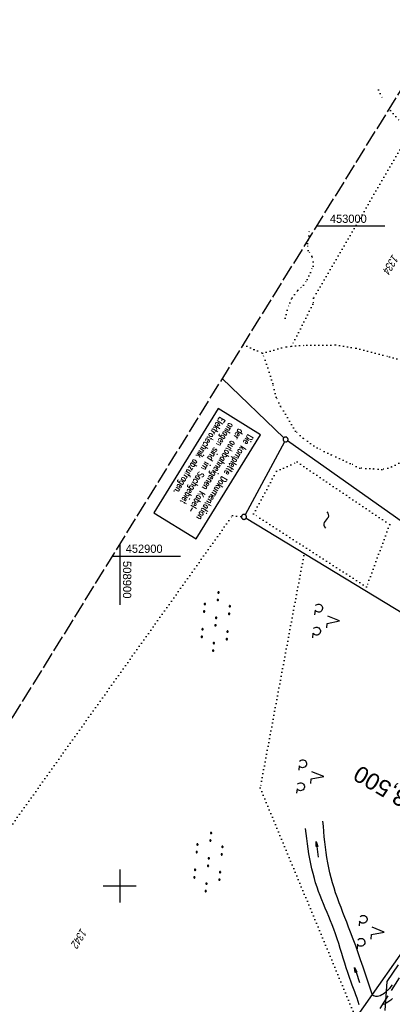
# Model space of a CAD drawing. Extents: x 508608 to 509338, y 452280 to 453218.
# Tile 22 of 31: x 508870 to 508982, y 452764 to 453063. Entities that reach past the tile are written whole.
import ezdxf
from ezdxf.enums import TextEntityAlignment as Align

# ---------------------------------------------------------------- set-up
doc = ezdxf.new("R2010")
doc.units = 0
doc.header["$LTSCALE"] = 10
doc.header["$MEASUREMENT"] = 0
for name, pattern in [('ACAD_ISO16W100', [73, 15, -6.5, 15, -6.5, 15, -7, 1, -7]), ('AUSGEZOGEN', [0]), ('LT00', [0]), ('LT14', [0.6, 0.5, -0.1]), ('LT17', [0.15, 0.1, -0.05]), ('PUNKTX2_STR', [0.6, 0.1, -0.5])]:
    doc.linetypes.add(name, pattern=pattern)
doc.layers.get('0').update_dxf_attribs({"linetype": 'LT00'})
for name, color, linetype in [('--EK_ST-93-1', 30, 'LT17'), ('--EL_DFK_AB_L', 21, 'LT00'), ('--WASSER_GRENZE', 180, 'PUNKTX2_STR'), ('--WASSER_NUTZUNG', 180, 'Continuous'), ('BAB-KABEL', 220, 'ACAD_ISO16W100'), ('BAB-KABEL_TEXT_KASTEN', 224, 'Continuous'), ('DFK_AB_L', 21, 'LT00'), ('DFK_FLUR_NR', 250, 'LT00'), ('DFK_GZPKT', 250, 'LT00'), ('DFK_KATASTER', 250, 'LT00'), ('DFK_NUTZUNG', 250, 'LT00'), ('DFK_NUTZUNGSGRENZE', 70, 'PUNKTX2_STR'), ('PFEIL', 140, 'AUSGEZOGEN'), ('V119_GRABEN', 250, 'LT00'), ('V119_RASTER', 250, 'LT00'), ('V119_ZAUN', 40, 'LT00')]:
    doc.layers.add(name, color=color, linetype=linetype)
doc.layers.add('-BLATT_119-RAND', color=7, linetype='LT14', plot=False)
doc.styles.add('Beschrift', font='ARIAL.TTF')
doc.styles.add('ROMANS', font='romans.shx', dxfattribs={"width": 0.8})
doc.styles.get("Standard").update_dxf_attribs({"font": 'ARIAL.TTF'})

# ---------------------------------------------------------------- blocks, each defined once
blk = doc.blocks.new('SYMB7010')
at = {"color": 0, "linetype": 'ByBlock'}
for points in [[(-0.031408, 0.499213), (-0.093728, 0.49134), (-0.15457, 0.475719), (-0.212975, 0.452595), (-0.268021, 0.422333), (-0.31884, 0.385411), (-0.36463, 0.342411), (-0.40467, 0.29401), (-0.438329, 0.240973), (-0.465074, 0.184136), (-0.484486, 0.124395), (-0.496256, 0.062692), (-0.5002, 0)], [(-0.5002, 0), (-0.496256, -0.062692), (-0.484486, -0.124395), (-0.465075, -0.184136), (-0.438329, -0.240973), (-0.404671, -0.29401), (-0.36463, -0.342411), (-0.31884, -0.385411), (-0.268021, -0.422333), (-0.212975, -0.452595), (-0.154571, -0.475719), (-0.093728, -0.49134), (-0.031408, -0.499213), (0.031408, -0.499213)], [(0.5002, 0), (0.496256, 0.062692), (0.484485, 0.124395), (0.465074, 0.184136), (0.438329, 0.240973), (0.40467, 0.29401), (0.36463, 0.342411), (0.31884, 0.385411), (0.268021, 0.422333), (0.212975, 0.452595), (0.15457, 0.475719), (0.093728, 0.49134), (0.031408, 0.499213), (-0.031408, 0.499213)], [(0.031408, -0.499213), (0.093728, -0.491341), (0.15457, -0.475719), (0.212975, -0.452595), (0.268021, -0.422333), (0.31884, -0.385411), (0.36463, -0.342411), (0.404671, -0.294011), (0.438329, -0.240974), (0.465075, -0.184136), (0.484486, -0.124395), (0.496256, -0.062692), (0.500201, 0)]]:
    blk.add_lwpolyline(points, dxfattribs=at)
blk = doc.blocks.new('SYMB7201')
at = {"color": 0, "linetype": 'ByBlock'}
for p, q in [((0, 0.385), (-0.11, 0.015)), ((-0.255, -0.385), (-0.115, -0.385)), ((0.445, -0.385), (0.585, -0.385))]:
    blk.add_line(p, q, dxfattribs=at)
for points in [[(0.25, 0.015), (0.11, 0.015), (0, 0.385)], [(-0.393816, -0.383308), (-0.416239, -0.362945), (-0.432849, -0.337617), (-0.442589, -0.308936), (-0.444836, -0.27873), (-0.439449, -0.248923), (-0.426769, -0.221415), (-0.407606, -0.197958), (-0.38318, -0.180047), (-0.355047, -0.168823), (-0.325, -0.165), (-0.294953, -0.168823), (-0.26682, -0.180047), (-0.242394, -0.197959), (-0.223231, -0.221415), (-0.210551, -0.248923), (-0.205164, -0.27873), (-0.207411, -0.308936), (-0.21715, -0.337617), (-0.233761, -0.362945), (-0.256184, -0.383308)], [(0.306185, -0.383308), (0.283761, -0.362945), (0.267151, -0.337617), (0.257411, -0.308936), (0.255164, -0.27873), (0.260552, -0.248923), (0.273231, -0.221415), (0.292394, -0.197958), (0.31682, -0.180047), (0.344953, -0.168823), (0.375, -0.165), (0.405047, -0.168823), (0.43318, -0.180047), (0.457606, -0.197959), (0.476769, -0.221415), (0.489449, -0.248923), (0.494836, -0.27873), (0.492589, -0.308936), (0.48285, -0.337617), (0.466239, -0.362945), (0.443816, -0.383308)]]:
    blk.add_lwpolyline(points, dxfattribs=at)
blk = doc.blocks.new('SYMB7110')
at = {"color": 0, "linetype": 'ByBlock'}
for p, q in [((-0.515, 0.392919), (-0.515, 0.367081)), ((-0.51, 0.362895), (-0.51, 0.397105)), ((-0.505, 0.399164), (-0.505, 0.360836)), ((-0.5, 0.360204), (-0.5, 0.399796)), ((-0.495, 0.399164), (-0.495, 0.360836)), ((-0.49, 0.362895), (-0.49, 0.397105)), ((-0.485, 0.392919), (-0.485, 0.367081)), ((-0.48, 0.379874), (-0.48, 0.380145)), ((-0.285, 0.392919), (-0.285, 0.367081)), ((-0.28, 0.362895), (-0.28, 0.397105)), ((-0.275, 0.399164), (-0.275, 0.360836)), ((-0.27, 0.360204), (-0.27, 0.399796)), ((-0.265, 0.399164), (-0.265, 0.360836)), ((-0.26, 0.362895), (-0.26, 0.397105)), ((-0.255, 0.392919), (-0.255, 0.367081)), ((-0.25, 0.379874), (-0.25, 0.380146)), ((0.255, 0.392919), (0.255, 0.367081)), ((0.26, 0.362895), (0.26, 0.397105)), ((0.265, 0.399164), (0.265, 0.360836)), ((0.27, 0.360204), (0.27, 0.399796)), ((0.275, 0.399164), (0.275, 0.360836)), ((0.28, 0.362895), (0.28, 0.397105)), ((0.285, 0.392919), (0.285, 0.367081)), ((0.29, 0.379874), (0.29, 0.380145)), ((0.485, 0.392919), (0.485, 0.367081)), ((0.49, 0.362895), (0.49, 0.397105)), ((0.495, 0.399164), (0.495, 0.360836)), ((0.5, 0.360204), (0.5, 0.399796)), ((0.505, 0.399164), (0.505, 0.360836)), ((0.51, 0.362895), (0.51, 0.397105)), ((0.515, 0.392919), (0.515, 0.367081)), ((0.52, 0.379874), (0.52, 0.380146)), ((-0.9, 0.012919), (-0.9, -0.012919)), ((-0.895, -0.017106), (-0.895, 0.017105)), ((-0.89, 0.019164), (-0.89, -0.019164)), ((-0.885, -0.019797), (-0.885, 0.019796)), ((-0.88, 0.019164), (-0.88, -0.019164)), ((-0.875, -0.017106), (-0.875, 0.017105)), ((-0.87, 0.012919), (-0.87, -0.012919)), ((-0.865, -0.000126), (-0.865, 0.000145)), ((-0.67, 0.012919), (-0.67, -0.012919)), ((-0.665, -0.017106), (-0.665, 0.017105)), ((-0.66, 0.019164), (-0.66, -0.019164)), ((-0.655, -0.019797), (-0.655, 0.019796)), ((-0.65, 0.019164), (-0.65, -0.019164)), ((-0.645, -0.017106), (-0.645, 0.017105)), ((-0.64, 0.012919), (-0.64, -0.012919)), ((-0.635, -0.000126), (-0.635, 0.000145)), ((-0.13, 0.012919), (-0.13, -0.012919)), ((-0.125, -0.017105), (-0.125, 0.017105)), ((-0.12, 0.019164), (-0.12, -0.019164)), ((-0.115, -0.019796), (-0.115, 0.019796)), ((-0.11, 0.019164), (-0.11, -0.019164)), ((-0.105, -0.017105), (-0.105, 0.017105)), ((-0.1, 0.012919), (-0.1, -0.012919)), ((-0.095, -0.000126), (-0.095, 0.000146)), ((0.1, 0.012919), (0.1, -0.012919)), ((0.105, -0.017105), (0.105, 0.017105)), ((0.11, 0.019164), (0.11, -0.019164)), ((0.115, -0.019796), (0.115, 0.019796)), ((0.12, 0.019164), (0.12, -0.019164)), ((0.125, -0.017105), (0.125, 0.017105)), ((0.13, 0.012919), (0.13, -0.012919)), ((0.135, -0.000126), (0.135, 0.000146)), ((0.64, 0.012919), (0.64, -0.012919)), ((0.645, -0.017105), (0.645, 0.017105)), ((0.65, 0.019164), (0.65, -0.019164)), ((0.655, -0.019796), (0.655, 0.019796)), ((0.66, 0.019164), (0.66, -0.019164)), ((0.665, -0.017105), (0.665, 0.017105)), ((0.67, 0.012919), (0.67, -0.012919)), ((0.675, -0.000126), (0.675, 0.000146)), ((0.87, 0.012919), (0.87, -0.012919)), ((0.875, -0.017105), (0.875, 0.017105)), ((0.88, 0.019164), (0.88, -0.019164)), ((0.885, -0.019796), (0.885, 0.019796)), ((0.89, 0.019164), (0.89, -0.019164)), ((0.895, -0.017105), (0.895, 0.017105)), ((0.9, 0.012919), (0.9, -0.012919)), ((0.905, -0.000126), (0.905, 0.000146)), ((-0.515, -0.367081), (-0.515, -0.392919)), ((-0.51, -0.397105), (-0.51, -0.362895)), ((-0.505, -0.360836), (-0.505, -0.399164)), ((-0.5, -0.399796), (-0.5, -0.360204)), ((-0.495, -0.360836), (-0.495, -0.399164)), ((-0.49, -0.397106), (-0.49, -0.362895)), ((-0.485, -0.367081), (-0.485, -0.392919)), ((-0.48, -0.380126), (-0.48, -0.379855)), ((-0.285, -0.367081), (-0.285, -0.392919)), ((-0.28, -0.397105), (-0.28, -0.362895)), ((-0.275, -0.360836), (-0.275, -0.399164)), ((-0.27, -0.399796), (-0.27, -0.360204)), ((-0.265, -0.360836), (-0.265, -0.399164)), ((-0.26, -0.397105), (-0.26, -0.362895)), ((-0.255, -0.367081), (-0.255, -0.392919)), ((-0.25, -0.380126), (-0.25, -0.379855)), ((0.255, -0.367081), (0.255, -0.392919)), ((0.26, -0.397105), (0.26, -0.362895)), ((0.265, -0.360836), (0.265, -0.399164)), ((0.27, -0.399796), (0.27, -0.360204)), ((0.275, -0.360836), (0.275, -0.399164)), ((0.28, -0.397105), (0.28, -0.362895)), ((0.285, -0.367081), (0.285, -0.392919)), ((0.29, -0.380126), (0.29, -0.379855)), ((0.485, -0.367081), (0.485, -0.392919)), ((0.49, -0.397105), (0.49, -0.362895)), ((0.495, -0.360836), (0.495, -0.399164)), ((0.5, -0.399796), (0.5, -0.360204)), ((0.505, -0.360836), (0.505, -0.399164)), ((0.51, -0.397105), (0.51, -0.362895)), ((0.515, -0.367081), (0.515, -0.392919)), ((0.52, -0.380126), (0.52, -0.379855))]:
    blk.add_line(p, q, dxfattribs=at)
for points in [[(-0.48, 0.38), (-0.481981, 0.388678), (-0.48753, 0.395637), (-0.49555, 0.399499), (-0.50445, 0.399499), (-0.51247, 0.395637), (-0.518019, 0.388678), (-0.52, 0.38), (-0.518019, 0.371322), (-0.51247, 0.364363), (-0.50445, 0.360501), (-0.49555, 0.360501), (-0.48753, 0.364363), (-0.481981, 0.371322), (-0.48, 0.38)], [(-0.25, 0.38), (-0.251981, 0.388678), (-0.25753, 0.395637), (-0.26555, 0.399499), (-0.27445, 0.399499), (-0.28247, 0.395637), (-0.288019, 0.388678), (-0.29, 0.38), (-0.288019, 0.371322), (-0.28247, 0.364363), (-0.27445, 0.360501), (-0.26555, 0.360501), (-0.25753, 0.364363), (-0.251981, 0.371322), (-0.25, 0.38)], [(0.29, 0.38), (0.288019, 0.388678), (0.28247, 0.395637), (0.27445, 0.399499), (0.26555, 0.399499), (0.25753, 0.395637), (0.251981, 0.388678), (0.25, 0.38), (0.251981, 0.371322), (0.25753, 0.364363), (0.26555, 0.360501), (0.27445, 0.360501), (0.28247, 0.364363), (0.288019, 0.371322), (0.29, 0.38)], [(0.52, 0.38), (0.518019, 0.388678), (0.51247, 0.395637), (0.50445, 0.399499), (0.495549, 0.399499), (0.48753, 0.395637), (0.481981, 0.388678), (0.48, 0.38), (0.481981, 0.371322), (0.48753, 0.364363), (0.495549, 0.360501), (0.50445, 0.360501), (0.51247, 0.364363), (0.518019, 0.371322), (0.52, 0.38)], [(-0.865, 0), (-0.866981, 0.008678), (-0.87253, 0.015637), (-0.88055, 0.019498), (-0.88945, 0.019498), (-0.89747, 0.015637), (-0.903019, 0.008678), (-0.905, 0)], [(-0.905, 0), (-0.903019, -0.008678), (-0.89747, -0.015637), (-0.88945, -0.019499), (-0.88055, -0.019499), (-0.87253, -0.015637), (-0.866981, -0.008678), (-0.865, 0)], [(-0.635, 0), (-0.636981, 0.008678), (-0.64253, 0.015637), (-0.65055, 0.019498), (-0.65945, 0.019498), (-0.66747, 0.015637), (-0.673019, 0.008678), (-0.675, 0)], [(-0.675, 0), (-0.673019, -0.008678), (-0.66747, -0.015637), (-0.65945, -0.019499), (-0.65055, -0.019499), (-0.64253, -0.015637), (-0.636981, -0.008678), (-0.635, 0)], [(-0.095, 0), (-0.096981, 0.008678), (-0.10253, 0.015637), (-0.11055, 0.019499), (-0.11945, 0.019499), (-0.12747, 0.015637), (-0.133019, 0.008678), (-0.135, 0)], [(-0.135, 0), (-0.133019, -0.008678), (-0.12747, -0.015637), (-0.11945, -0.019499), (-0.11055, -0.019499), (-0.10253, -0.015637), (-0.096981, -0.008678), (-0.095, 0)], [(0.135, 0), (0.133019, 0.008678), (0.12747, 0.015637), (0.11945, 0.019499), (0.11055, 0.019499), (0.10253, 0.015637), (0.096981, 0.008678), (0.095, 0)], [(0.095, 0), (0.096981, -0.008678), (0.10253, -0.015637), (0.11055, -0.019499), (0.11945, -0.019499), (0.12747, -0.015637), (0.133019, -0.008678), (0.135, 0)], [(0.675, 0), (0.673019, 0.008678), (0.66747, 0.015637), (0.65945, 0.019499), (0.65055, 0.019499), (0.64253, 0.015637), (0.636981, 0.008678), (0.635, 0)], [(0.635, 0), (0.636981, -0.008678), (0.64253, -0.015637), (0.65055, -0.019499), (0.65945, -0.019499), (0.66747, -0.015637), (0.673019, -0.008678), (0.675, 0)], [(0.905, 0), (0.903019, 0.008678), (0.89747, 0.015637), (0.88945, 0.019499), (0.88055, 0.019499), (0.87253, 0.015637), (0.866981, 0.008678), (0.865, 0)], [(0.865, 0), (0.866981, -0.008678), (0.87253, -0.015637), (0.88055, -0.019499), (0.88945, -0.019499), (0.89747, -0.015637), (0.903019, -0.008678), (0.905, 0)], [(-0.48, -0.38), (-0.481981, -0.371322), (-0.48753, -0.364363), (-0.49555, -0.360501), (-0.50445, -0.360501), (-0.51247, -0.364363), (-0.518019, -0.371322), (-0.52, -0.38), (-0.518019, -0.388678), (-0.51247, -0.395637), (-0.50445, -0.399499), (-0.49555, -0.399499), (-0.48753, -0.395637), (-0.481981, -0.388678), (-0.48, -0.38)], [(-0.25, -0.38), (-0.251981, -0.371322), (-0.25753, -0.364363), (-0.26555, -0.360501), (-0.27445, -0.360501), (-0.28247, -0.364363), (-0.288019, -0.371322), (-0.29, -0.38), (-0.288019, -0.388678), (-0.28247, -0.395637), (-0.27445, -0.399499), (-0.26555, -0.399499), (-0.25753, -0.395637), (-0.251981, -0.388678), (-0.25, -0.38)], [(0.29, -0.38), (0.288019, -0.371322), (0.28247, -0.364363), (0.27445, -0.360501), (0.26555, -0.360501), (0.25753, -0.364363), (0.251981, -0.371322), (0.25, -0.38), (0.251981, -0.388678), (0.25753, -0.395637), (0.26555, -0.399499), (0.27445, -0.399499), (0.28247, -0.395637), (0.288019, -0.388678), (0.29, -0.38)], [(0.52, -0.38), (0.518019, -0.371322), (0.51247, -0.364363), (0.50445, -0.360501), (0.495549, -0.360501), (0.48753, -0.364363), (0.481981, -0.371322), (0.48, -0.38), (0.481981, -0.388678), (0.48753, -0.395637), (0.495549, -0.399499), (0.50445, -0.399499), (0.51247, -0.395637), (0.518019, -0.388678), (0.52, -0.38)]]:
    blk.add_lwpolyline(points, dxfattribs=at)
blk = doc.blocks.new('SYMB7251')
at = {"color": 0, "linetype": 'ByBlock'}
for points in [[(-0.25, 0), (-0.208333, 0.028889), (-0.166667, 0.051111), (-0.125, 0.06), (-0.083333, 0.051111), (-0.041667, 0.028889), (0, 0)], [(0, 0), (0.041667, -0.028889), (0.083333, -0.051111), (0.125, -0.06), (0.166667, -0.051111), (0.208333, -0.028889), (0.25, 0)]]:
    blk.add_lwpolyline(points, dxfattribs=at)
blk = doc.blocks.new('Pfreil3')
at = {"layer": 'PFEIL'}
blk.add_hatch(color=256, dxfattribs=at).paths.add_polyline_path([(-1.55, 0.27), (-1.55, -0.27), (0, 0)])
for p, q in [((-1.55, 0), (-4.83, 0)), ((-1.55, -0.27), (-1.55, 0.27)), ((-1.55, 0.27), (0, 0)), ((0, 0), (-1.55, -0.27))]:
    blk.add_line(p, q, dxfattribs=at)

msp = doc.modelspace()

# ---------------------------------------------------------------- linework, layer by layer
at = {"layer": '--EL_DFK_AB_L'}
msp.add_line((509002.49, 452804.54), (508971.86, 452760.7), dxfattribs=at)
at = {"layer": '--WASSER_GRENZE', "ltscale": 0.2}
for p, q in [((508947.39, 452925.72), (508953.65, 452928.55)), ((508953.65, 452928.55), (508981.67, 452909.58)), ((508940.48, 452912.81), (508947.39, 452925.72)), ((508974.64, 452890.68), (508940.48, 452912.81)), ((508981.67, 452909.58), (508974.64, 452890.68))]:
    msp.add_line(p, q, dxfattribs=at)
at = {"layer": '-BLATT_119-RAND'}
msp.add_lwpolyline([(509093.92, 453217.53), (508607.66, 452430.65), (508851.81, 452279.78), (509338.07, 453066.66), (509093.92, 453217.53)], dxfattribs=at)
at = {"layer": 'BAB-KABEL', "ltscale": 0.03, "flags": 128}
msp.add_lwpolyline([(509190.65, 453157.76), (509176.33, 453125.19), (509165.06, 453100.23), (509153.55, 453075.09), (509148.01, 453065.44), (509135.55, 453045.81), (509128.34, 453033.07), (509117.31, 453012), (509114.66, 453006.92), (509112.34, 453002.5), (509098.17, 452970.21), (509087.82, 452945.93), (509068.41, 452910.7), (509057.01, 452890.43), (509045.18, 452869.95), (509035.91, 452855), (509027.04, 452839.79), (508937.35, 452697.26), (508924.42, 452675.35), (508908.21, 452648.44), (508891.3, 452622.22), (508871.47, 452591.87), (508849.05, 452558.76), (508826.97, 452526.86), (508801.72, 452487.7), (508789.67, 452493.61), (508767.91, 452468.51), (508776.27, 452454.53), (508770.9, 452446.66), (508758.42, 452428.43), (508739.68, 452403.76), (508729.29, 452388.82), (508718.54, 452373.23), (508713.23, 452365.42)], dxfattribs=at)
at = {"layer": 'BAB-KABEL_TEXT_KASTEN', "linetype": 'AUSGEZOGEN'}
msp.add_lwpolyline([(508929.75, 452944.7), (508910.26, 452913.17), (508923.07, 452905.25), (508942.56, 452936.78)], close=True, dxfattribs=at)
at = {"layer": 'DFK_AB_L'}
msp.add_line((509002.49, 452804.54), (508971.86, 452760.7), dxfattribs=at)
at = {"layer": 'DFK_KATASTER'}
for p, q in [((508949.62, 452935.86), (508930.99, 452953.87)), ((508949.81, 452934.68), (508937.93, 452912.56)), ((508992.9, 452905.08), (508950.77, 452934.91)), ((508938.21, 452911.51), (509028.25, 452856.77))]:
    msp.add_line(p, q, dxfattribs=at)
at = {"layer": 'DFK_NUTZUNGSGRENZE', "ltscale": 0.2}
for p, q in [((508998.58, 453047.03), (508958.66, 452978.19)), ((508978.32, 453041.34), (508979.68, 453038.23)), ((508981.5, 453035.61), (508981.9, 453035.04)), ((508981.9, 453035.04), (508984.9, 453031.62)), ((508956.8, 452994.71), (508957.48, 452999.22)), ((508957.02, 452992.63), (508956.8, 452994.71)), ((508958.15, 452990.95), (508957.02, 452992.63)), ((508958.49, 452989.17), (508958.15, 452990.95)), ((508956.69, 452983.81), (508958.49, 452987.88)), ((508958.49, 452987.88), (508958.49, 452989.17)), ((508953.91, 452980.57), (508955.59, 452982.12)), ((508955.59, 452982.12), (508956.69, 452983.81)), ((508952.14, 452978.33), (508953.91, 452980.57)), ((508950.63, 452974.59), (508951.43, 452976.72)), ((508951.43, 452976.72), (508952.14, 452978.33)), ((508958.4, 452976.39), (508951.97, 452963.6)), ((508958.66, 452978.19), (508958.4, 452976.39)), ((508950.05, 452972.09), (508950.63, 452974.59)), ((508937.3, 452964.07), (508943.16, 452961.55)), ((508951.97, 452963.6), (508956.61, 452963.97)), ((508956.61, 452963.97), (508965.31, 452963.99)), ((508965.31, 452963.99), (508971.47, 452962.98)), ((508943.16, 452961.55), (508950.44, 452963.48)), ((508944.76, 452957.09), (508943.16, 452961.55)), ((508950.44, 452963.48), (508951.97, 452963.6)), ((508971.47, 452962.98), (508981.56, 452960.44)), ((508981.56, 452960.44), (509006.99, 452953.31)), ((508946.31, 452952.31), (508944.76, 452957.09)), ((508947.33, 452948.15), (508946.31, 452952.31)), ((508948.67, 452945.41), (508947.33, 452948.15)), ((508953.2, 452937.87), (508948.67, 452945.41)), ((508955.45, 452935.79), (508953.2, 452937.87)), ((508959.69, 452932.78), (508955.45, 452935.79)), ((508964, 452930.72), (508959.69, 452932.78)), ((508969.72, 452928.1), (508964, 452930.72)), ((508972.65, 452926.69), (508969.72, 452928.1)), ((508984.4, 452928.15), (508982.23, 452927.03)), ((508976.81, 452926.45), (508972.65, 452926.69)), ((508979.33, 452926.21), (508976.81, 452926.45)), ((508982.23, 452927.03), (508979.33, 452926.21)), ((508862.03, 452811.09), (508934.07, 452912.29)), ((508934.07, 452912.29), (508936.83, 452911.98)), ((508955.68, 452900.18), (508942.48, 452829.75)), ((508942.48, 452829.75), (508971.14, 452760.78))]:
    msp.add_line(p, q, dxfattribs=at)
at = {"layer": 'V119_GRABEN'}
for points in [[(508976.42, 452766.96), (508975.73, 452769.1), (508975.03, 452771.23), (508974.32, 452773.36), (508973.61, 452775.49), (508972.88, 452777.62), (508972.14, 452779.74), (508971.39, 452781.86), (508970.62, 452783.97), (508969.82, 452786.08), (508969.25, 452787.56), (508968.67, 452789.04), (508968.09, 452790.52), (508967.51, 452792), (508966.94, 452793.49), (508966.38, 452794.97), (508965.83, 452796.46), (508965.31, 452797.95), (508964.82, 452799.46), (508964.36, 452800.96), (508963.93, 452802.48), (508963.55, 452804.01), (508963.21, 452805.55), (508962.91, 452807.1), (508962.64, 452808.66), (508962.42, 452810.23), (508962.21, 452811.8), (508962.04, 452813.38), (508961.88, 452814.97), (508961.73, 452816.55), (508961.59, 452818.14), (508961.46, 452819.73)], [(508972.42, 452764.04), (508972.11, 452765.05), (508971.78, 452766.05), (508971.43, 452767.03), (508971.07, 452768.01), (508970.71, 452768.98), (508970.34, 452769.94), (508969.99, 452770.91), (508969.48, 452772.34), (508969, 452773.78), (508968.53, 452775.24), (508968.07, 452776.7), (508967.62, 452778.16), (508967.17, 452779.63), (508966.72, 452781.1), (508966.25, 452782.57), (508965.77, 452784.04), (508965.27, 452785.5), (508964.75, 452786.95), (508964.27, 452788.23), (508963.76, 452789.51), (508963.24, 452790.79), (508962.72, 452792.06), (508962.19, 452793.33), (508961.66, 452794.6), (508961.15, 452795.87), (508960.64, 452797.14), (508960.16, 452798.42), (508959.7, 452799.71), (508959.26, 452801), (508958.87, 452802.3), (508958.46, 452803.78), (508958.1, 452805.27), (508957.78, 452806.77), (508957.5, 452808.28), (508957.24, 452809.8), (508957.01, 452811.33), (508956.8, 452812.86), (508956.6, 452814.4), (508956.41, 452815.94), (508956.23, 452817.48)], [(508982.45, 452770.07), (508982.03, 452769.54), (508981.59, 452769.02), (508981.12, 452768.51), (508980.61, 452768.02), (508980.06, 452767.56), (508979.66, 452767.27), (508979.24, 452767.01), (508978.81, 452766.8), (508978.37, 452766.64), (508977.93, 452766.57), (508977.49, 452766.58), (508977.13, 452766.67), (508976.78, 452766.8), (508976.42, 452766.96)], [(508982.49, 452765.99), (508981.99, 452765.48), (508981.43, 452765.03), (508980.82, 452764.62), (508980.14, 452764.27), (508979.74, 452764.11)]]:
    msp.add_lwpolyline(points, dxfattribs=at)
at = {"layer": 'V119_RASTER'}
for p, q in [((508980.16, 453000), (508959.5, 453000)), ((508900, 452903.72), (508900, 452885.22)), ((508897.7, 452900), (508918.36, 452900)), ((508900, 452805), (508900, 452795)), ((508905, 452800), (508895, 452800))]:
    msp.add_line(p, q, dxfattribs=at)
at = {"layer": 'V119_ZAUN'}
msp.add_lwpolyline([(508984.25, 452776.18), (508980.75, 452771.13), (508980.22, 452762.29)], dxfattribs=at)

# ---------------------------------------------------------------- block references
at = {"layer": '--WASSER_NUTZUNG', "xscale": 9.999999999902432, "yscale": 10.00000000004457, "zscale": 10, "rotation": 264.7377000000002}
msp.add_blockref('SYMB7251', (508962.43, 452910.98), dxfattribs=at)
at = {"layer": 'DFK_GZPKT', "xscale": 1.500000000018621, "yscale": 1.5, "zscale": 1.5, "rotation": 264.7377099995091}
for p in [(508950.16, 452935.34), (508937.57, 452911.9)]:
    msp.add_blockref('SYMB7010', p, dxfattribs=at)
at = {"layer": 'DFK_NUTZUNG', "yscale": 10, "zscale": 10}
for name, p, xscale, rotation in [('SYMB7110', (508929.05, 452880.18), 9.999999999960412, 264.7377000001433), ('SYMB7201', (508962.68, 452880.75), 10.00000000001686, 264.7377100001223), ('SYMB7201', (508957.87, 452833.6), 10.00000000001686, 264.7377100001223), ('SYMB7110', (508926.8, 452807.28), 9.999999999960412, 264.7377000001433), ('SYMB7201', (508976.16, 452786.45), 10.00000000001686, 264.7377100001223)]:
    msp.add_blockref(name, p, dxfattribs=dict(at, xscale=xscale, rotation=rotation))
at = {"layer": 'PFEIL'}
for p, rotation in [((508959.45, 452813.56), 97.04971882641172), ((508970.99, 452775.38), 108.5495240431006)]:
    msp.add_blockref('Pfreil3', p, dxfattribs=dict(at, rotation=rotation))

# ---------------------------------------------------------------- texts
at = {"layer": '--EK_ST-93-1', "style": 'Beschrift'}
msp.add_text('173,500', height=5, rotation=-210.4619, dxfattribs=at).set_placement((508993.18, 452821.87), align=Align.MIDDLE_LEFT)
at = {"layer": 'BAB-KABEL_TEXT_KASTEN', "insert": (508940.48, 452936.03), "char_height": 2, "width": 33.7438, "attachment_point": 1, "rotation": 238.2858, "style": 'ROMANS'}
msp.add_mtext('{\\W0.75;Die komplette Dokumentation der autobahneigenen Kabel-\\Panlagen sind im Sachgebiet Elektrotechnik abzufragen.}', dxfattribs=at)
at = {"layer": 'DFK_FLUR_NR', "oblique": 13.754, "width": 0.75}
for s, p in [('1334', (508982.52, 452991.63)), ('1342', (508888.21, 452787.43))]:
    msp.add_text(s, height=2.5, rotation=238.2858, dxfattribs=at).set_placement(p)
at = {"layer": 'V119_RASTER'}
for s, rotation, width, p in [(' 453000', -0.0002, 0.955, (508962.66, 453001)), (' 452900', -0.0002, 0.958, (508900.86, 452901)), (' 508900', -90.0002, 0.976, (508900.97, 452899.48))]:
    msp.add_text(s, height=2.5, rotation=rotation, dxfattribs=dict(at, width=width)).set_placement(p)

doc.saveas('drawing.dxf')
